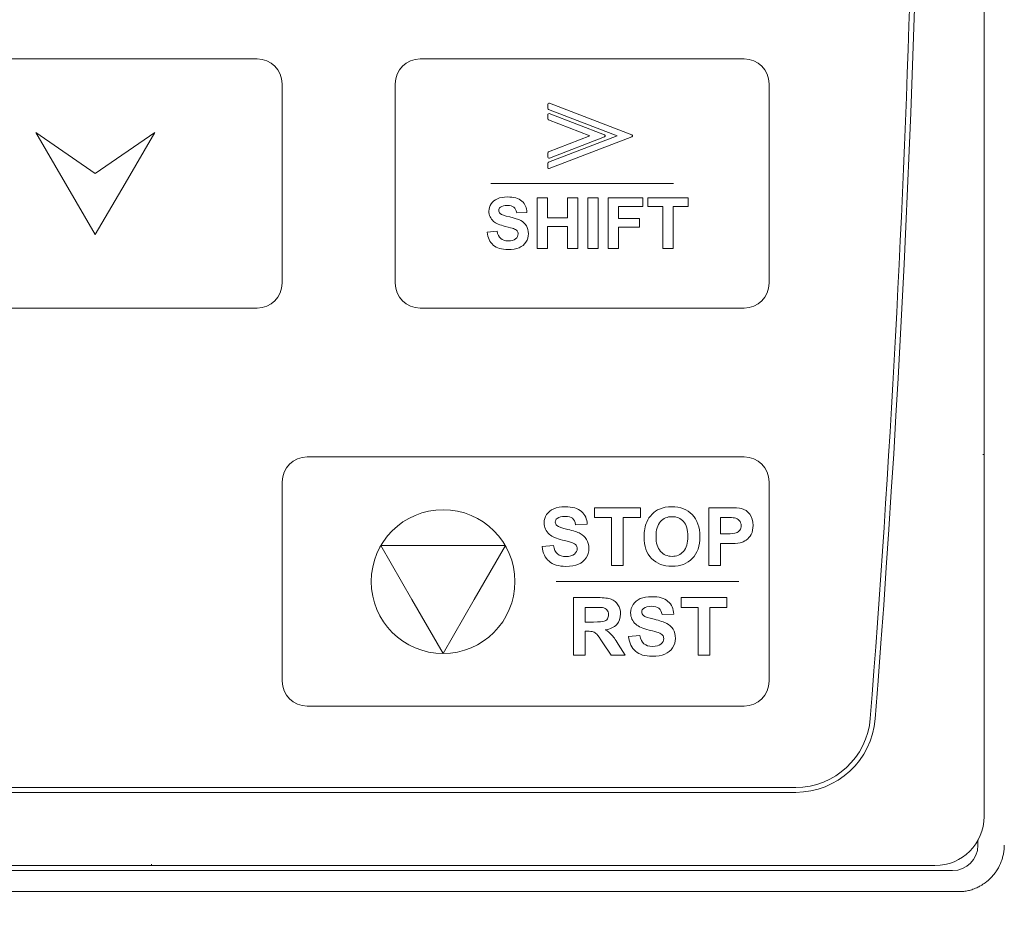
# Model space of a CAD drawing. Header units: millimetres. Extents: x -473 to 23648, y -382 to 1866.
# Tile 13 of 256: x 111 to 150, y 112 to 148. Entities that reach past the tile are written whole.
import ezdxf

# ---------------------------------------------------------------- set-up
doc = ezdxf.new("R2010")
doc.units = ezdxf.units.MM
doc.header["$LTSCALE"] = 80
doc.header["$PDMODE"] = 3
doc.header["$PDSIZE"] = 0.3
doc.layers.get('0').update_dxf_attribs({"linetype": 'CONTINUOUS'})
doc.layers.get('DEFPOINTS').update_dxf_attribs({"linetype": 'CONTINUOUS'})
for name, color, linetype in [('09_ALL_ROUNDS', 7, 'CONTINUOUS'), ('20_ALL_FEATURES', 7, 'CONTINUOUS'), ('layer 1', 7, 'CONTINUOUS')]:
    doc.layers.add(name, color=color, linetype=linetype)
doc.styles.get("Standard").update_dxf_attribs({"font": 'technic_.ttf', "width": 0.7})
doc.dimstyles.get("Standard").update_dxf_attribs({"dimtxt": 3, "dimasz": 3, "dimexe": 0.18, "dimexo": 0.0625, "dimgap": 0.09, "dimtad": 1, "dimdsep": 46, "dimtxsty": 'STANDARD', "dimcen": 0.09, "dimadec": 0, "dimazin": 0, "dimtol": 1, "dimtp": 0.01, "dimtm": 0.01, "dimtfac": 1, "dimtofl": 0, "dimtmove": 0, "dimatfit": 3, "dimfxl": 1, "dimtolj": 1, "dimarcsym": 0})

# ---------------------------------------------------------------- blocks, each defined once
blk = doc.blocks.new('*D1')
at = {"color": 0, "lineweight": 0, "transparency": 16777216}
for p, q in [((114.086, 238.97), (209.04, 238.97)), ((207.24, 230.97), (207.24, 159.169)), ((207.24, 53.815), (207.24, 125.616)), ((172.385, 45.815), (209.04, 45.815))]:
    blk.add_line(p, q, dxfattribs=at)
for points in [[(205.906, 230.97), (208.573, 230.97), (207.24, 238.97)], [(205.906, 53.815), (208.573, 53.815), (207.24, 45.815)]]:
    blk.add_solid(points, dxfattribs=at)
at = {"layer": 'DEFPOINTS', "color": 0, "lineweight": 0, "transparency": 16777216}
for p in [(112.286, 238.97), (170.585, 45.815), (207.24, 45.815)]:
    blk.add_point(p, dxfattribs=at)
at = {"color": 0, "lineweight": 0, "transparency": 16777216, "insert": (207.24, 142.392), "char_height": 15, "attachment_point": 5, "rotation": 90}
blk.add_mtext('\\A1;193.2', dxfattribs=at)

msp = doc.modelspace()

# ---------------------------------------------------------------- linework, layer by layer
at = {"color": 7, "linetype": 'Continuous', "lineweight": 0}
for p, q in [((149.349, 116.473), (149.349, 185.173)), ((149.328, 131), (149.293, 131)), ((85.565, 117.639), (141.789, 117.639)), ((141.789, 117.439), (85.565, 117.439)), ((79.977, 114.5), (147.377, 114.5)), ((115.927, 114.521), (115.927, 114.556))]:
    msp.add_line(p, q, dxfattribs=at)
at = {"lineweight": 0}
msp.add_line((78.681, 113.455), (148.488, 113.455), dxfattribs=at)
at = {"color": 7, "linetype": 'Continuous', "lineweight": 0}
for centre, radius, start, end in [((-475.923, 168.975), 622.8, 355.525768, 4.48928), ((-475.923, 168.975), 622.6, 355.525768, 1.182237), ((141.789, 120.639), 3, 270, 355.5258), ((141.789, 120.639), 3.2, 270, 355.5258), ((147.377, 116.473), 1.972, 270, 0)]:
    msp.add_arc(centre, radius, start, end, dxfattribs=at)
at = {"layer": '09_ALL_ROUNDS', "color": 7, "linetype": 'Continuous', "lineweight": 0}
msp.add_line((148.085, 114.298), (79.085, 114.298), dxfattribs=at)
msp.add_arc((148.085, 115.315), 1.017, 270, 0, dxfattribs=at)
at = {"layer": '09_ALL_ROUNDS', "color": 0, "linetype": 'Continuous', "lineweight": 0}
msp.add_open_spline([(150.157, 115.32), (150.157, 115.242), (150.148, 115.107), (150.115, 114.919), (150.071, 114.75), (149.986, 114.522), (149.869, 114.312), (149.728, 114.125), (149.591, 113.973), (149.416, 113.822), (149.224, 113.696), (149.042, 113.603), (148.862, 113.534), (148.672, 113.483), (148.55, 113.462), (148.488, 113.455)], degree=3, knots=[0, 0, 0, 0, 0.311932, 0.531857, 0.75827, 1.002583, 1.503492, 1.706289, 1.934634, 2.31409, 2.615467, 2.843326, 3.130477, 3.374999, 3.619521, 3.619521, 3.619521, 3.619521], dxfattribs=at)
at = {"layer": '20_ALL_FEATURES', "color": 7, "linetype": 'Continuous', "lineweight": 0}
msp.add_line((149.102, 115.527), (149.102, 115.315), dxfattribs=at)
at = {"layer": 'layer 1', "color": 0, "lineweight": 0}
for points, knots in [([(107.177, 146.87), (107.177, 146.87), (120.177, 146.87), (120.177, 146.87), (120.177, 146.87), (120.727, 146.87), (121.177, 146.42), (121.177, 145.87), (121.177, 145.87), (121.177, 145.87), (121.177, 137.87), (121.177, 137.87), (121.177, 137.87), (121.177, 137.32), (120.727, 136.87), (120.177, 136.87), (120.177, 136.87), (120.177, 136.87), (107.177, 136.87), (107.177, 136.87), (107.177, 136.87), (106.627, 136.87), (106.177, 137.32), (106.177, 137.87), (106.177, 137.87), (106.177, 137.87), (106.177, 145.87), (106.177, 145.87), (106.177, 145.87), (106.177, 146.42), (106.627, 146.87), (107.177, 146.87)], [0, 0, 0, 0, 0.125, 0.125, 0.125, 0.125, 0.25, 0.25, 0.25, 0.25, 0.375, 0.375, 0.375, 0.375, 0.5, 0.5, 0.5, 0.5, 0.625, 0.625, 0.625, 0.625, 0.75, 0.75, 0.75, 0.75, 0.875, 0.875, 0.875, 0.875, 1, 1, 1, 1]), ([(126.718, 146.87), (126.718, 146.87), (139.718, 146.87), (139.718, 146.87), (139.718, 146.87), (140.268, 146.87), (140.718, 146.42), (140.718, 145.87), (140.718, 145.87), (140.718, 145.87), (140.718, 137.87), (140.718, 137.87), (140.718, 137.87), (140.718, 137.32), (140.268, 136.87), (139.718, 136.87), (139.718, 136.87), (139.718, 136.87), (126.718, 136.87), (126.718, 136.87), (126.718, 136.87), (126.168, 136.87), (125.718, 137.32), (125.718, 137.87), (125.718, 137.87), (125.718, 137.87), (125.718, 145.87), (125.718, 145.87), (125.718, 145.87), (125.718, 146.42), (126.168, 146.87), (126.718, 146.87)], [0, 0, 0, 0, 0.125, 0.125, 0.125, 0.125, 0.25, 0.25, 0.25, 0.25, 0.375, 0.375, 0.375, 0.375, 0.5, 0.5, 0.5, 0.5, 0.625, 0.625, 0.625, 0.625, 0.75, 0.75, 0.75, 0.75, 0.875, 0.875, 0.875, 0.875, 1, 1, 1, 1]), ([(131.839, 142.507), (131.839, 142.507), (131.839, 142.679), (131.839, 142.679), (131.839, 142.679), (131.839, 142.699), (131.853, 142.717), (131.871, 142.721), (131.871, 142.721), (131.871, 142.721), (134.627, 143.779), (134.627, 143.779), (134.627, 143.779), (134.627, 143.779), (131.867, 144.838), (131.867, 144.838), (131.867, 144.838), (131.849, 144.845), (131.838, 144.863), (131.839, 144.882), (131.839, 144.882), (131.839, 144.882), (131.839, 145.051), (131.839, 145.051), (131.839, 145.051), (131.839, 145.076), (131.858, 145.095), (131.882, 145.095), (131.882, 145.095), (131.889, 145.095), (131.895, 145.094), (131.901, 145.091), (131.901, 145.091), (131.901, 145.091), (135.212, 143.82), (135.212, 143.82), (135.212, 143.82), (135.234, 143.812), (135.245, 143.786), (135.237, 143.764), (135.237, 143.764), (135.232, 143.752), (135.223, 143.743), (135.212, 143.739), (135.212, 143.739), (135.212, 143.739), (135.212, 143.739), (135.212, 143.739), (135.212, 143.739), (135.212, 143.739), (131.898, 142.466), (131.898, 142.466), (131.898, 142.466), (131.876, 142.457), (131.85, 142.469), (131.842, 142.491), (131.842, 142.491), (131.84, 142.496), (131.839, 142.502), (131.839, 142.507), (131.839, 142.507), (131.839, 142.507), (131.839, 142.507), (131.839, 142.507)], [0, 0, 0, 0, 0.0625, 0.0625, 0.0625, 0.0625, 0.125, 0.125, 0.125, 0.125, 0.1875, 0.1875, 0.1875, 0.1875, 0.25, 0.25, 0.25, 0.25, 0.3125, 0.3125, 0.3125, 0.3125, 0.375, 0.375, 0.375, 0.375, 0.4375, 0.4375, 0.4375, 0.4375, 0.5, 0.5, 0.5, 0.5, 0.5625, 0.5625, 0.5625, 0.5625, 0.625, 0.625, 0.625, 0.625, 0.6875, 0.6875, 0.6875, 0.6875, 0.75, 0.75, 0.75, 0.75, 0.8125, 0.8125, 0.8125, 0.8125, 0.875, 0.875, 0.875, 0.875, 0.9375, 0.9375, 0.9375, 0.9375, 1, 1, 1, 1]), ([(134.116, 143.739), (134.116, 143.739), (131.902, 142.888), (131.902, 142.888), (131.902, 142.888), (131.897, 142.885), (131.89, 142.884), (131.883, 142.884), (131.883, 142.884), (131.859, 142.884), (131.839, 142.903), (131.839, 142.928), (131.839, 142.928), (131.839, 142.928), (131.839, 143.1), (131.839, 143.1), (131.839, 143.1), (131.839, 143.1), (131.839, 143.1), (131.839, 143.1), (131.839, 143.1), (131.839, 143.117), (131.85, 143.134), (131.867, 143.14), (131.867, 143.14), (131.867, 143.14), (133.531, 143.779), (133.531, 143.779), (133.531, 143.779), (133.531, 143.779), (131.869, 144.417), (131.869, 144.417), (131.869, 144.417), (131.851, 144.423), (131.839, 144.44), (131.839, 144.459), (131.839, 144.459), (131.839, 144.459), (131.839, 144.631), (131.839, 144.631), (131.839, 144.631), (131.839, 144.631), (131.839, 144.631), (131.839, 144.631), (131.839, 144.631), (131.839, 144.636), (131.84, 144.641), (131.842, 144.646), (131.842, 144.646), (131.85, 144.669), (131.876, 144.68), (131.898, 144.672), (131.898, 144.672), (131.898, 144.672), (134.116, 143.82), (134.116, 143.82), (134.116, 143.82), (134.116, 143.82), (134.116, 143.82), (134.116, 143.82), (134.116, 143.82), (134.127, 143.816), (134.137, 143.807), (134.141, 143.795), (134.141, 143.795), (134.15, 143.773), (134.138, 143.747), (134.116, 143.739)], [0, 0, 0, 0, 0.058824, 0.058824, 0.058824, 0.058824, 0.117647, 0.117647, 0.117647, 0.117647, 0.176471, 0.176471, 0.176471, 0.176471, 0.235294, 0.235294, 0.235294, 0.235294, 0.294118, 0.294118, 0.294118, 0.294118, 0.352941, 0.352941, 0.352941, 0.352941, 0.411765, 0.411765, 0.411765, 0.411765, 0.470588, 0.470588, 0.470588, 0.470588, 0.529412, 0.529412, 0.529412, 0.529412, 0.588235, 0.588235, 0.588235, 0.588235, 0.647059, 0.647059, 0.647059, 0.647059, 0.705882, 0.705882, 0.705882, 0.705882, 0.764706, 0.764706, 0.764706, 0.764706, 0.823529, 0.823529, 0.823529, 0.823529, 0.882353, 0.882353, 0.882353, 0.882353, 0.941176, 0.941176, 0.941176, 0.941176, 1, 1, 1, 1]), ([(113.677, 139.828), (113.677, 139.828), (114.873, 141.87), (114.873, 141.87), (114.873, 141.87), (114.873, 141.87), (116.07, 143.912), (116.07, 143.912), (116.07, 143.912), (116.07, 143.912), (113.677, 142.269), (113.677, 142.269), (113.677, 142.269), (113.677, 142.269), (111.284, 143.912), (111.284, 143.912), (111.284, 143.912), (111.284, 143.912), (112.481, 141.87), (112.481, 141.87), (112.481, 141.87), (112.481, 141.87), (113.677, 139.828), (113.677, 139.828)], [0, 0, 0, 0, 0.166667, 0.166667, 0.166667, 0.166667, 0.333333, 0.333333, 0.333333, 0.333333, 0.5, 0.5, 0.5, 0.5, 0.666667, 0.666667, 0.666667, 0.666667, 0.833333, 0.833333, 0.833333, 0.833333, 1, 1, 1, 1]), ([(129.401, 139.919), (129.401, 139.919), (129.802, 139.958), (129.802, 139.958), (129.802, 139.958), (129.826, 139.823), (129.875, 139.725), (129.949, 139.661), (129.949, 139.661), (130.023, 139.599), (130.122, 139.567), (130.247, 139.567), (130.247, 139.567), (130.38, 139.567), (130.48, 139.595), (130.547, 139.651), (130.547, 139.651), (130.614, 139.707), (130.648, 139.773), (130.648, 139.848), (130.648, 139.848), (130.648, 139.896), (130.634, 139.937), (130.605, 139.971), (130.605, 139.971), (130.577, 140.005), (130.528, 140.035), (130.457, 140.059), (130.457, 140.059), (130.409, 140.076), (130.299, 140.106), (130.127, 140.149), (130.127, 140.149), (129.907, 140.203), (129.752, 140.271), (129.663, 140.35), (129.663, 140.35), (129.538, 140.463), (129.475, 140.599), (129.475, 140.761), (129.475, 140.761), (129.475, 140.865), (129.504, 140.962), (129.563, 141.052), (129.563, 141.052), (129.622, 141.143), (129.707, 141.211), (129.818, 141.259), (129.818, 141.259), (129.929, 141.306), (130.062, 141.33), (130.219, 141.33), (130.219, 141.33), (130.476, 141.33), (130.668, 141.274), (130.798, 141.162), (130.798, 141.162), (130.927, 141.049), (130.995, 140.899), (131.001, 140.712), (131.001, 140.712), (131.001, 140.712), (130.59, 140.694), (130.59, 140.694), (130.59, 140.694), (130.572, 140.799), (130.534, 140.874), (130.476, 140.92), (130.476, 140.92), (130.418, 140.966), (130.331, 140.989), (130.215, 140.989), (130.215, 140.989), (130.096, 140.989), (130.002, 140.964), (129.934, 140.915), (129.934, 140.915), (129.891, 140.884), (129.869, 140.841), (129.869, 140.789), (129.869, 140.789), (129.869, 140.74), (129.889, 140.699), (129.93, 140.665), (129.93, 140.665), (129.982, 140.621), (130.108, 140.576), (130.308, 140.529), (130.308, 140.529), (130.509, 140.481), (130.657, 140.432), (130.753, 140.382), (130.753, 140.382), (130.849, 140.331), (130.924, 140.262), (130.978, 140.174), (130.978, 140.174), (131.033, 140.086), (131.06, 139.978), (131.06, 139.849), (131.06, 139.849), (131.06, 139.733), (131.027, 139.623), (130.962, 139.521), (130.962, 139.521), (130.897, 139.419), (130.806, 139.343), (130.687, 139.294), (130.687, 139.294), (130.568, 139.244), (130.42, 139.219), (130.243, 139.219), (130.243, 139.219), (129.985, 139.219), (129.787, 139.279), (129.649, 139.398), (129.649, 139.398), (129.511, 139.517), (129.428, 139.691), (129.401, 139.919)], [0, 0, 0, 0, 0.033333, 0.033333, 0.033333, 0.033333, 0.066667, 0.066667, 0.066667, 0.066667, 0.1, 0.1, 0.1, 0.1, 0.133333, 0.133333, 0.133333, 0.133333, 0.166667, 0.166667, 0.166667, 0.166667, 0.2, 0.2, 0.2, 0.2, 0.233333, 0.233333, 0.233333, 0.233333, 0.266667, 0.266667, 0.266667, 0.266667, 0.3, 0.3, 0.3, 0.3, 0.333333, 0.333333, 0.333333, 0.333333, 0.366667, 0.366667, 0.366667, 0.366667, 0.4, 0.4, 0.4, 0.4, 0.433333, 0.433333, 0.433333, 0.433333, 0.466667, 0.466667, 0.466667, 0.466667, 0.5, 0.5, 0.5, 0.5, 0.533333, 0.533333, 0.533333, 0.533333, 0.566667, 0.566667, 0.566667, 0.566667, 0.6, 0.6, 0.6, 0.6, 0.633333, 0.633333, 0.633333, 0.633333, 0.666667, 0.666667, 0.666667, 0.666667, 0.7, 0.7, 0.7, 0.7, 0.733333, 0.733333, 0.733333, 0.733333, 0.766667, 0.766667, 0.766667, 0.766667, 0.8, 0.8, 0.8, 0.8, 0.833333, 0.833333, 0.833333, 0.833333, 0.866667, 0.866667, 0.866667, 0.866667, 0.9, 0.9, 0.9, 0.9, 0.933333, 0.933333, 0.933333, 0.933333, 0.966667, 0.966667, 0.966667, 0.966667, 1, 1, 1, 1]), ([(131.407, 139.255), (131.407, 139.255), (131.407, 141.295), (131.407, 141.295), (131.407, 141.295), (131.407, 141.295), (131.82, 141.295), (131.82, 141.295), (131.82, 141.295), (131.82, 141.295), (131.82, 140.492), (131.82, 140.492), (131.82, 140.492), (131.82, 140.492), (132.626, 140.492), (132.626, 140.492), (132.626, 140.492), (132.626, 140.492), (132.626, 141.295), (132.626, 141.295), (132.626, 141.295), (132.626, 141.295), (133.038, 141.295), (133.038, 141.295), (133.038, 141.295), (133.038, 141.295), (133.038, 139.255), (133.038, 139.255), (133.038, 139.255), (133.038, 139.255), (132.626, 139.255), (132.626, 139.255), (132.626, 139.255), (132.626, 139.255), (132.626, 140.147), (132.626, 140.147), (132.626, 140.147), (132.626, 140.147), (131.82, 140.147), (131.82, 140.147), (131.82, 140.147), (131.82, 140.147), (131.82, 139.255), (131.82, 139.255), (131.82, 139.255), (131.82, 139.255), (131.407, 139.255), (131.407, 139.255)], [0, 0, 0, 0, 0.083333, 0.083333, 0.083333, 0.083333, 0.166667, 0.166667, 0.166667, 0.166667, 0.25, 0.25, 0.25, 0.25, 0.333333, 0.333333, 0.333333, 0.333333, 0.416667, 0.416667, 0.416667, 0.416667, 0.5, 0.5, 0.5, 0.5, 0.583333, 0.583333, 0.583333, 0.583333, 0.666667, 0.666667, 0.666667, 0.666667, 0.75, 0.75, 0.75, 0.75, 0.833333, 0.833333, 0.833333, 0.833333, 0.916667, 0.916667, 0.916667, 0.916667, 1, 1, 1, 1]), ([(133.451, 139.255), (133.451, 139.255), (133.451, 141.295), (133.451, 141.295), (133.451, 141.295), (133.451, 141.295), (133.863, 141.295), (133.863, 141.295), (133.863, 141.295), (133.863, 141.295), (133.863, 139.255), (133.863, 139.255), (133.863, 139.255), (133.863, 139.255), (133.451, 139.255), (133.451, 139.255)], [0, 0, 0, 0, 0.25, 0.25, 0.25, 0.25, 0.5, 0.5, 0.5, 0.5, 0.75, 0.75, 0.75, 0.75, 1, 1, 1, 1]), ([(134.258, 139.255), (134.258, 139.255), (134.258, 141.295), (134.258, 141.295), (134.258, 141.295), (134.258, 141.295), (135.657, 141.295), (135.657, 141.295), (135.657, 141.295), (135.657, 141.295), (135.657, 140.95), (135.657, 140.95), (135.657, 140.95), (135.657, 140.95), (134.67, 140.95), (134.67, 140.95), (134.67, 140.95), (134.67, 140.95), (134.67, 140.467), (134.67, 140.467), (134.67, 140.467), (134.67, 140.467), (135.522, 140.467), (135.522, 140.467), (135.522, 140.467), (135.522, 140.467), (135.522, 140.122), (135.522, 140.122), (135.522, 140.122), (135.522, 140.122), (134.67, 140.122), (134.67, 140.122), (134.67, 140.122), (134.67, 140.122), (134.67, 139.255), (134.67, 139.255), (134.67, 139.255), (134.67, 139.255), (134.258, 139.255), (134.258, 139.255)], [0, 0, 0, 0, 0.1, 0.1, 0.1, 0.1, 0.2, 0.2, 0.2, 0.2, 0.3, 0.3, 0.3, 0.3, 0.4, 0.4, 0.4, 0.4, 0.5, 0.5, 0.5, 0.5, 0.6, 0.6, 0.6, 0.6, 0.7, 0.7, 0.7, 0.7, 0.8, 0.8, 0.8, 0.8, 0.9, 0.9, 0.9, 0.9, 1, 1, 1, 1]), ([(136.455, 139.255), (136.455, 139.255), (136.455, 140.95), (136.455, 140.95), (136.455, 140.95), (136.455, 140.95), (135.85, 140.95), (135.85, 140.95), (135.85, 140.95), (135.85, 140.95), (135.85, 141.295), (135.85, 141.295), (135.85, 141.295), (135.85, 141.295), (137.471, 141.295), (137.471, 141.295), (137.471, 141.295), (137.471, 141.295), (137.471, 140.95), (137.471, 140.95), (137.471, 140.95), (137.471, 140.95), (136.867, 140.95), (136.867, 140.95), (136.867, 140.95), (136.867, 140.95), (136.867, 139.255), (136.867, 139.255), (136.867, 139.255), (136.867, 139.255), (136.455, 139.255), (136.455, 139.255)], [0, 0, 0, 0, 0.125, 0.125, 0.125, 0.125, 0.25, 0.25, 0.25, 0.25, 0.375, 0.375, 0.375, 0.375, 0.5, 0.5, 0.5, 0.5, 0.625, 0.625, 0.625, 0.625, 0.75, 0.75, 0.75, 0.75, 0.875, 0.875, 0.875, 0.875, 1, 1, 1, 1]), ([(122.177, 130.899), (122.177, 130.899), (139.718, 130.899), (139.718, 130.899), (139.718, 130.899), (140.268, 130.899), (140.718, 130.449), (140.718, 129.899), (140.718, 129.899), (140.718, 129.899), (140.718, 121.899), (140.718, 121.899), (140.718, 121.899), (140.718, 121.349), (140.268, 120.899), (139.718, 120.899), (139.718, 120.899), (139.718, 120.899), (122.177, 120.899), (122.177, 120.899), (122.177, 120.899), (121.627, 120.899), (121.177, 121.349), (121.177, 121.899), (121.177, 121.899), (121.177, 121.899), (121.177, 129.899), (121.177, 129.899), (121.177, 129.899), (121.177, 130.449), (121.627, 130.899), (122.177, 130.899)], [0, 0, 0, 0, 0.125, 0.125, 0.125, 0.125, 0.25, 0.25, 0.25, 0.25, 0.375, 0.375, 0.375, 0.375, 0.5, 0.5, 0.5, 0.5, 0.625, 0.625, 0.625, 0.625, 0.75, 0.75, 0.75, 0.75, 0.875, 0.875, 0.875, 0.875, 1, 1, 1, 1]), ([(131.608, 127.3), (131.608, 127.3), (132.062, 127.345), (132.062, 127.345), (132.062, 127.345), (132.089, 127.192), (132.144, 127.08), (132.228, 127.008), (132.228, 127.008), (132.312, 126.937), (132.424, 126.901), (132.566, 126.901), (132.566, 126.901), (132.717, 126.901), (132.83, 126.933), (132.906, 126.997), (132.906, 126.997), (132.982, 127.06), (133.021, 127.135), (133.021, 127.22), (133.021, 127.22), (133.021, 127.275), (133.005, 127.321), (132.972, 127.359), (132.972, 127.359), (132.94, 127.398), (132.884, 127.431), (132.804, 127.459), (132.804, 127.459), (132.75, 127.479), (132.625, 127.512), (132.431, 127.56), (132.431, 127.56), (132.18, 127.622), (132.005, 127.699), (131.904, 127.789), (131.904, 127.789), (131.762, 127.916), (131.691, 128.071), (131.691, 128.254), (131.691, 128.254), (131.691, 128.372), (131.725, 128.482), (131.791, 128.585), (131.791, 128.585), (131.858, 128.687), (131.954, 128.765), (132.08, 128.819), (132.08, 128.819), (132.206, 128.872), (132.357, 128.899), (132.535, 128.899), (132.535, 128.899), (132.825, 128.899), (133.043, 128.836), (133.19, 128.709), (133.19, 128.709), (133.337, 128.581), (133.414, 128.411), (133.421, 128.199), (133.421, 128.199), (133.421, 128.199), (132.954, 128.178), (132.954, 128.178), (132.954, 128.178), (132.935, 128.297), (132.891, 128.383), (132.826, 128.435), (132.826, 128.435), (132.76, 128.487), (132.662, 128.513), (132.53, 128.513), (132.53, 128.513), (132.395, 128.513), (132.288, 128.485), (132.212, 128.429), (132.212, 128.429), (132.162, 128.394), (132.137, 128.346), (132.137, 128.286), (132.137, 128.286), (132.137, 128.231), (132.161, 128.184), (132.207, 128.146), (132.207, 128.146), (132.265, 128.096), (132.409, 128.044), (132.636, 127.991), (132.636, 127.991), (132.863, 127.937), (133.031, 127.882), (133.14, 127.825), (133.14, 127.825), (133.248, 127.767), (133.333, 127.689), (133.395, 127.59), (133.395, 127.59), (133.457, 127.49), (133.487, 127.367), (133.487, 127.221), (133.487, 127.221), (133.487, 127.089), (133.451, 126.965), (133.377, 126.849), (133.377, 126.849), (133.303, 126.734), (133.199, 126.648), (133.065, 126.592), (133.065, 126.592), (132.93, 126.535), (132.762, 126.507), (132.562, 126.507), (132.562, 126.507), (132.269, 126.507), (132.045, 126.574), (131.888, 126.71), (131.888, 126.71), (131.732, 126.845), (131.638, 127.042), (131.608, 127.3)], [0, 0, 0, 0, 0.033333, 0.033333, 0.033333, 0.033333, 0.066667, 0.066667, 0.066667, 0.066667, 0.1, 0.1, 0.1, 0.1, 0.133333, 0.133333, 0.133333, 0.133333, 0.166667, 0.166667, 0.166667, 0.166667, 0.2, 0.2, 0.2, 0.2, 0.233333, 0.233333, 0.233333, 0.233333, 0.266667, 0.266667, 0.266667, 0.266667, 0.3, 0.3, 0.3, 0.3, 0.333333, 0.333333, 0.333333, 0.333333, 0.366667, 0.366667, 0.366667, 0.366667, 0.4, 0.4, 0.4, 0.4, 0.433333, 0.433333, 0.433333, 0.433333, 0.466667, 0.466667, 0.466667, 0.466667, 0.5, 0.5, 0.5, 0.5, 0.533333, 0.533333, 0.533333, 0.533333, 0.566667, 0.566667, 0.566667, 0.566667, 0.6, 0.6, 0.6, 0.6, 0.633333, 0.633333, 0.633333, 0.633333, 0.666667, 0.666667, 0.666667, 0.666667, 0.7, 0.7, 0.7, 0.7, 0.733333, 0.733333, 0.733333, 0.733333, 0.766667, 0.766667, 0.766667, 0.766667, 0.8, 0.8, 0.8, 0.8, 0.833333, 0.833333, 0.833333, 0.833333, 0.866667, 0.866667, 0.866667, 0.866667, 0.9, 0.9, 0.9, 0.9, 0.933333, 0.933333, 0.933333, 0.933333, 0.966667, 0.966667, 0.966667, 0.966667, 1, 1, 1, 1]), ([(134.4, 126.548), (134.4, 126.548), (134.4, 128.469), (134.4, 128.469), (134.4, 128.469), (134.4, 128.469), (133.714, 128.469), (133.714, 128.469), (133.714, 128.469), (133.714, 128.469), (133.714, 128.86), (133.714, 128.86), (133.714, 128.86), (133.714, 128.86), (135.552, 128.86), (135.552, 128.86), (135.552, 128.86), (135.552, 128.86), (135.552, 128.469), (135.552, 128.469), (135.552, 128.469), (135.552, 128.469), (134.867, 128.469), (134.867, 128.469), (134.867, 128.469), (134.867, 128.469), (134.867, 126.548), (134.867, 126.548), (134.867, 126.548), (134.867, 126.548), (134.4, 126.548), (134.4, 126.548)], [0, 0, 0, 0, 0.125, 0.125, 0.125, 0.125, 0.25, 0.25, 0.25, 0.25, 0.375, 0.375, 0.375, 0.375, 0.5, 0.5, 0.5, 0.5, 0.625, 0.625, 0.625, 0.625, 0.75, 0.75, 0.75, 0.75, 0.875, 0.875, 0.875, 0.875, 1, 1, 1, 1]), ([(135.7, 127.69), (135.7, 127.925), (135.735, 128.123), (135.806, 128.283), (135.806, 128.283), (135.858, 128.4), (135.93, 128.506), (136.021, 128.6), (136.021, 128.6), (136.112, 128.693), (136.211, 128.762), (136.32, 128.808), (136.32, 128.808), (136.464, 128.869), (136.63, 128.899), (136.818, 128.899), (136.818, 128.899), (137.159, 128.899), (137.431, 128.794), (137.636, 128.582), (137.636, 128.582), (137.84, 128.371), (137.942, 128.077), (137.942, 127.701), (137.942, 127.701), (137.942, 127.327), (137.841, 127.036), (137.638, 126.825), (137.638, 126.825), (137.435, 126.614), (137.164, 126.509), (136.825, 126.509), (136.825, 126.509), (136.481, 126.509), (136.207, 126.614), (136.004, 126.823), (136.004, 126.823), (135.801, 127.033), (135.7, 127.322), (135.7, 127.69)], [0, 0, 0, 0, 0.1, 0.1, 0.1, 0.1, 0.2, 0.2, 0.2, 0.2, 0.3, 0.3, 0.3, 0.3, 0.4, 0.4, 0.4, 0.4, 0.5, 0.5, 0.5, 0.5, 0.6, 0.6, 0.6, 0.6, 0.7, 0.7, 0.7, 0.7, 0.8, 0.8, 0.8, 0.8, 0.9, 0.9, 0.9, 0.9, 1, 1, 1, 1]), ([(138.307, 126.548), (138.307, 126.548), (138.307, 128.86), (138.307, 128.86), (138.307, 128.86), (138.307, 128.86), (139.056, 128.86), (139.056, 128.86), (139.056, 128.86), (139.339, 128.86), (139.524, 128.848), (139.611, 128.825), (139.611, 128.825), (139.743, 128.79), (139.854, 128.715), (139.944, 128.599), (139.944, 128.599), (140.033, 128.483), (140.078, 128.332), (140.078, 128.149), (140.078, 128.149), (140.078, 128.007), (140.052, 127.887), (140, 127.791), (140, 127.791), (139.949, 127.694), (139.883, 127.618), (139.804, 127.563), (139.804, 127.563), (139.725, 127.508), (139.644, 127.471), (139.562, 127.453), (139.562, 127.453), (139.451, 127.431), (139.289, 127.42), (139.078, 127.42), (139.078, 127.42), (139.078, 127.42), (138.774, 127.42), (138.774, 127.42), (138.774, 127.42), (138.774, 127.42), (138.774, 126.548), (138.774, 126.548), (138.774, 126.548), (138.774, 126.548), (138.307, 126.548), (138.307, 126.548)], [0, 0, 0, 0, 0.083333, 0.083333, 0.083333, 0.083333, 0.166667, 0.166667, 0.166667, 0.166667, 0.25, 0.25, 0.25, 0.25, 0.333333, 0.333333, 0.333333, 0.333333, 0.416667, 0.416667, 0.416667, 0.416667, 0.5, 0.5, 0.5, 0.5, 0.583333, 0.583333, 0.583333, 0.583333, 0.666667, 0.666667, 0.666667, 0.666667, 0.75, 0.75, 0.75, 0.75, 0.833333, 0.833333, 0.833333, 0.833333, 0.916667, 0.916667, 0.916667, 0.916667, 1, 1, 1, 1]), ([(127.636, 123.012), (126.043, 123.012), (124.751, 124.303), (124.751, 125.896), (124.751, 125.896), (124.751, 127.489), (126.043, 128.781), (127.636, 128.781), (127.636, 128.781), (129.229, 128.781), (130.52, 127.489), (130.52, 125.896), (130.52, 125.896), (130.52, 124.303), (129.229, 123.012), (127.636, 123.012)], [0, 0, 0, 0, 0.25, 0.25, 0.25, 0.25, 0.5, 0.5, 0.5, 0.5, 0.75, 0.75, 0.75, 0.75, 1, 1, 1, 1]), ([(136.181, 127.705), (136.181, 127.444), (136.242, 127.245), (136.362, 127.11), (136.362, 127.11), (136.483, 126.975), (136.637, 126.908), (136.823, 126.908), (136.823, 126.908), (137.009, 126.908), (137.161, 126.974), (137.281, 127.109), (137.281, 127.109), (137.4, 127.243), (137.46, 127.444), (137.46, 127.712), (137.46, 127.712), (137.46, 127.977), (137.402, 128.174), (137.286, 128.305), (137.286, 128.305), (137.17, 128.435), (137.015, 128.5), (136.823, 128.5), (136.823, 128.5), (136.63, 128.5), (136.475, 128.434), (136.357, 128.302), (136.357, 128.302), (136.24, 128.17), (136.181, 127.972), (136.181, 127.705)], [0, 0, 0, 0, 0.125, 0.125, 0.125, 0.125, 0.25, 0.25, 0.25, 0.25, 0.375, 0.375, 0.375, 0.375, 0.5, 0.5, 0.5, 0.5, 0.625, 0.625, 0.625, 0.625, 0.75, 0.75, 0.75, 0.75, 0.875, 0.875, 0.875, 0.875, 1, 1, 1, 1]), ([(138.774, 128.469), (138.774, 128.469), (138.774, 127.813), (138.774, 127.813), (138.774, 127.813), (138.774, 127.813), (139.029, 127.813), (139.029, 127.813), (139.029, 127.813), (139.213, 127.813), (139.336, 127.825), (139.398, 127.849), (139.398, 127.849), (139.46, 127.873), (139.508, 127.911), (139.544, 127.963), (139.544, 127.963), (139.579, 128.014), (139.597, 128.074), (139.597, 128.142), (139.597, 128.142), (139.597, 128.226), (139.572, 128.296), (139.522, 128.351), (139.522, 128.351), (139.473, 128.405), (139.41, 128.439), (139.335, 128.453), (139.335, 128.453), (139.279, 128.464), (139.167, 128.469), (138.999, 128.469), (138.999, 128.469), (138.999, 128.469), (138.774, 128.469), (138.774, 128.469)], [0, 0, 0, 0, 0.111111, 0.111111, 0.111111, 0.111111, 0.222222, 0.222222, 0.222222, 0.222222, 0.333333, 0.333333, 0.333333, 0.333333, 0.444444, 0.444444, 0.444444, 0.444444, 0.555556, 0.555556, 0.555556, 0.555556, 0.666667, 0.666667, 0.666667, 0.666667, 0.777778, 0.777778, 0.777778, 0.777778, 0.888889, 0.888889, 0.888889, 0.888889, 1, 1, 1, 1]), ([(127.636, 123.012), (127.636, 123.012), (126.384, 125.181), (126.384, 125.181), (126.384, 125.181), (126.384, 125.181), (125.132, 127.349), (125.132, 127.349), (125.132, 127.349), (125.132, 127.349), (127.636, 127.349), (127.636, 127.349), (127.636, 127.349), (127.636, 127.349), (130.14, 127.349), (130.14, 127.349), (130.14, 127.349), (130.14, 127.349), (128.888, 125.181), (128.888, 125.181), (128.888, 125.181), (128.888, 125.181), (127.636, 123.012), (127.636, 123.012)], [0, 0, 0, 0, 0.166667, 0.166667, 0.166667, 0.166667, 0.333333, 0.333333, 0.333333, 0.333333, 0.5, 0.5, 0.5, 0.5, 0.666667, 0.666667, 0.666667, 0.666667, 0.833333, 0.833333, 0.833333, 0.833333, 1, 1, 1, 1]), ([(132.865, 122.94), (132.865, 122.94), (132.865, 125.252), (132.865, 125.252), (132.865, 125.252), (132.865, 125.252), (133.848, 125.252), (133.848, 125.252), (133.848, 125.252), (134.095, 125.252), (134.274, 125.231), (134.386, 125.189), (134.386, 125.189), (134.498, 125.148), (134.588, 125.074), (134.655, 124.968), (134.655, 124.968), (134.723, 124.862), (134.756, 124.741), (134.756, 124.604), (134.756, 124.604), (134.756, 124.431), (134.705, 124.287), (134.603, 124.174), (134.603, 124.174), (134.501, 124.061), (134.349, 123.99), (134.146, 123.961), (134.146, 123.961), (134.247, 123.901), (134.33, 123.837), (134.396, 123.766), (134.396, 123.766), (134.462, 123.696), (134.55, 123.571), (134.661, 123.391), (134.661, 123.391), (134.661, 123.391), (134.944, 122.94), (134.944, 122.94), (134.944, 122.94), (134.944, 122.94), (134.386, 122.94), (134.386, 122.94), (134.386, 122.94), (134.386, 122.94), (134.048, 123.443), (134.048, 123.443), (134.048, 123.443), (133.928, 123.623), (133.846, 123.736), (133.802, 123.783), (133.802, 123.783), (133.758, 123.83), (133.711, 123.862), (133.662, 123.879), (133.662, 123.879), (133.612, 123.897), (133.534, 123.905), (133.427, 123.905), (133.427, 123.905), (133.427, 123.905), (133.332, 123.905), (133.332, 123.905), (133.332, 123.905), (133.332, 123.905), (133.332, 122.94), (133.332, 122.94), (133.332, 122.94), (133.332, 122.94), (132.865, 122.94), (132.865, 122.94)], [0, 0, 0, 0, 0.055556, 0.055556, 0.055556, 0.055556, 0.111111, 0.111111, 0.111111, 0.111111, 0.166667, 0.166667, 0.166667, 0.166667, 0.222222, 0.222222, 0.222222, 0.222222, 0.277778, 0.277778, 0.277778, 0.277778, 0.333333, 0.333333, 0.333333, 0.333333, 0.388889, 0.388889, 0.388889, 0.388889, 0.444444, 0.444444, 0.444444, 0.444444, 0.5, 0.5, 0.5, 0.5, 0.555556, 0.555556, 0.555556, 0.555556, 0.611111, 0.611111, 0.611111, 0.611111, 0.666667, 0.666667, 0.666667, 0.666667, 0.722222, 0.722222, 0.722222, 0.722222, 0.777778, 0.777778, 0.777778, 0.777778, 0.833333, 0.833333, 0.833333, 0.833333, 0.888889, 0.888889, 0.888889, 0.888889, 0.944444, 0.944444, 0.944444, 0.944444, 1, 1, 1, 1]), ([(135.078, 123.692), (135.078, 123.692), (135.532, 123.737), (135.532, 123.737), (135.532, 123.737), (135.559, 123.584), (135.614, 123.472), (135.698, 123.4), (135.698, 123.4), (135.782, 123.329), (135.894, 123.293), (136.036, 123.293), (136.036, 123.293), (136.187, 123.293), (136.3, 123.325), (136.376, 123.389), (136.376, 123.389), (136.453, 123.453), (136.491, 123.527), (136.491, 123.612), (136.491, 123.612), (136.491, 123.667), (136.475, 123.713), (136.442, 123.751), (136.442, 123.751), (136.411, 123.79), (136.355, 123.823), (136.274, 123.851), (136.274, 123.851), (136.22, 123.871), (136.095, 123.904), (135.901, 123.953), (135.901, 123.953), (135.651, 124.014), (135.475, 124.091), (135.374, 124.181), (135.374, 124.181), (135.232, 124.308), (135.161, 124.463), (135.161, 124.646), (135.161, 124.646), (135.161, 124.764), (135.195, 124.874), (135.261, 124.977), (135.261, 124.977), (135.328, 125.079), (135.424, 125.157), (135.55, 125.211), (135.55, 125.211), (135.676, 125.264), (135.827, 125.291), (136.005, 125.291), (136.005, 125.291), (136.295, 125.291), (136.513, 125.228), (136.66, 125.101), (136.66, 125.101), (136.807, 124.973), (136.884, 124.804), (136.891, 124.591), (136.891, 124.591), (136.891, 124.591), (136.425, 124.571), (136.425, 124.571), (136.425, 124.571), (136.405, 124.689), (136.362, 124.775), (136.296, 124.827), (136.296, 124.827), (136.23, 124.879), (136.132, 124.905), (136, 124.905), (136, 124.905), (135.865, 124.905), (135.758, 124.877), (135.682, 124.821), (135.682, 124.821), (135.632, 124.786), (135.607, 124.738), (135.607, 124.678), (135.607, 124.678), (135.607, 124.623), (135.631, 124.576), (135.677, 124.538), (135.677, 124.538), (135.736, 124.488), (135.879, 124.436), (136.106, 124.383), (136.106, 124.383), (136.333, 124.329), (136.501, 124.274), (136.61, 124.217), (136.61, 124.217), (136.718, 124.159), (136.803, 124.081), (136.865, 123.982), (136.865, 123.982), (136.927, 123.882), (136.957, 123.759), (136.957, 123.614), (136.957, 123.614), (136.957, 123.481), (136.921, 123.357), (136.847, 123.242), (136.847, 123.242), (136.773, 123.126), (136.669, 123.04), (136.535, 122.984), (136.535, 122.984), (136.4, 122.927), (136.232, 122.899), (136.032, 122.899), (136.032, 122.899), (135.739, 122.899), (135.515, 122.967), (135.358, 123.102), (135.358, 123.102), (135.202, 123.237), (135.108, 123.434), (135.078, 123.692)], [0, 0, 0, 0, 0.033333, 0.033333, 0.033333, 0.033333, 0.066667, 0.066667, 0.066667, 0.066667, 0.1, 0.1, 0.1, 0.1, 0.133333, 0.133333, 0.133333, 0.133333, 0.166667, 0.166667, 0.166667, 0.166667, 0.2, 0.2, 0.2, 0.2, 0.233333, 0.233333, 0.233333, 0.233333, 0.266667, 0.266667, 0.266667, 0.266667, 0.3, 0.3, 0.3, 0.3, 0.333333, 0.333333, 0.333333, 0.333333, 0.366667, 0.366667, 0.366667, 0.366667, 0.4, 0.4, 0.4, 0.4, 0.433333, 0.433333, 0.433333, 0.433333, 0.466667, 0.466667, 0.466667, 0.466667, 0.5, 0.5, 0.5, 0.5, 0.533333, 0.533333, 0.533333, 0.533333, 0.566667, 0.566667, 0.566667, 0.566667, 0.6, 0.6, 0.6, 0.6, 0.633333, 0.633333, 0.633333, 0.633333, 0.666667, 0.666667, 0.666667, 0.666667, 0.7, 0.7, 0.7, 0.7, 0.733333, 0.733333, 0.733333, 0.733333, 0.766667, 0.766667, 0.766667, 0.766667, 0.8, 0.8, 0.8, 0.8, 0.833333, 0.833333, 0.833333, 0.833333, 0.866667, 0.866667, 0.866667, 0.866667, 0.9, 0.9, 0.9, 0.9, 0.933333, 0.933333, 0.933333, 0.933333, 0.966667, 0.966667, 0.966667, 0.966667, 1, 1, 1, 1]), ([(137.87, 122.94), (137.87, 122.94), (137.87, 124.861), (137.87, 124.861), (137.87, 124.861), (137.87, 124.861), (137.185, 124.861), (137.185, 124.861), (137.185, 124.861), (137.185, 124.861), (137.185, 125.252), (137.185, 125.252), (137.185, 125.252), (137.185, 125.252), (139.022, 125.252), (139.022, 125.252), (139.022, 125.252), (139.022, 125.252), (139.022, 124.861), (139.022, 124.861), (139.022, 124.861), (139.022, 124.861), (138.338, 124.861), (138.338, 124.861), (138.338, 124.861), (138.338, 124.861), (138.338, 122.94), (138.338, 122.94), (138.338, 122.94), (138.338, 122.94), (137.87, 122.94), (137.87, 122.94)], [0, 0, 0, 0, 0.125, 0.125, 0.125, 0.125, 0.25, 0.25, 0.25, 0.25, 0.375, 0.375, 0.375, 0.375, 0.5, 0.5, 0.5, 0.5, 0.625, 0.625, 0.625, 0.625, 0.75, 0.75, 0.75, 0.75, 0.875, 0.875, 0.875, 0.875, 1, 1, 1, 1]), ([(133.332, 124.274), (133.332, 124.274), (133.677, 124.274), (133.677, 124.274), (133.677, 124.274), (133.901, 124.274), (134.041, 124.284), (134.097, 124.302), (134.097, 124.302), (134.153, 124.321), (134.196, 124.354), (134.228, 124.4), (134.228, 124.4), (134.259, 124.447), (134.275, 124.504), (134.275, 124.574), (134.275, 124.574), (134.275, 124.652), (134.254, 124.714), (134.213, 124.762), (134.213, 124.762), (134.171, 124.81), (134.113, 124.84), (134.037, 124.853), (134.037, 124.853), (133.999, 124.858), (133.886, 124.861), (133.696, 124.861), (133.696, 124.861), (133.696, 124.861), (133.332, 124.861), (133.332, 124.861), (133.332, 124.861), (133.332, 124.861), (133.332, 124.274), (133.332, 124.274)], [0, 0, 0, 0, 0.111111, 0.111111, 0.111111, 0.111111, 0.222222, 0.222222, 0.222222, 0.222222, 0.333333, 0.333333, 0.333333, 0.333333, 0.444444, 0.444444, 0.444444, 0.444444, 0.555556, 0.555556, 0.555556, 0.555556, 0.666667, 0.666667, 0.666667, 0.666667, 0.777778, 0.777778, 0.777778, 0.777778, 0.888889, 0.888889, 0.888889, 0.888889, 1, 1, 1, 1])]:
    msp.add_open_spline(points, degree=3, knots=knots, dxfattribs=at)
for points in [[(129.555, 141.87), (129.555, 141.87), (136.882, 141.87), (136.882, 141.87)], [(132.18, 125.899), (132.18, 125.899), (139.506, 125.899), (139.506, 125.899)]]:
    msp.add_open_spline(points, degree=3, dxfattribs=at)

# ---------------------------------------------------------------- dimensions: what is measured, and where the dimension line sits
at = {"color": 3, "lineweight": 0}
dim = msp.add_linear_dim(base=(207.24, 45.815), p1=(112.286, 238.97), p2=(170.585, 45.815), angle=90, dimstyle='STANDARD', override={"dimtxt": 15, "dimasz": 8, "dimexe": 1.8, "dimexo": 1.8, "dimtad": 0, "dimdec": 1, "dimzin": 0, "dimdsep": 0, "dimcen": 0.5, "dimtol": 0, "dimtdec": 4, "dimtzin": 0, "dimlwd": 0, "dimlwe": 0}, dxfattribs=at)
dim.commit()
dim.dimension.update_dxf_attribs({"geometry": '*D1', "text_midpoint": (207.24, 142.392)})

doc.saveas('drawing.dxf')
